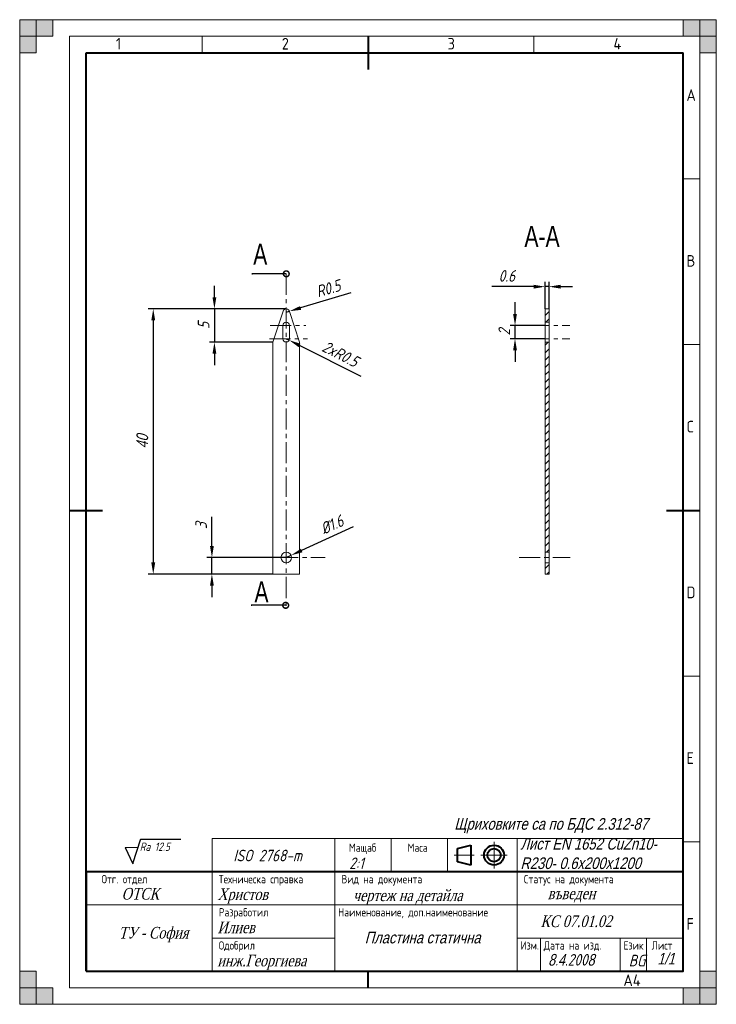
# Model space of a CAD drawing. Extents: x 0 to 210, y 0 to 297.
import ezdxf
from ezdxf.enums import TextEntityAlignment as Align

# ---------------------------------------------------------------- set-up
doc = ezdxf.new("R2010")
doc.units = 0
doc.linetypes.add('CENTER', pattern=[50.8, 31.75, -6.35, 6.35, -6.35])
doc.layers.get('0').update_dxf_attribs({"linetype": 'CONTINUOUS'})
doc.layers.get('DEFPOINTS').update_dxf_attribs({"linetype": 'CONTINUOUS'})
for name, color, linetype, lineweight in [('AxisLine', 6, 'CENTER', 20), ('Dimensions', 1, 'CONTINUOUS', 20), ('Hatch', 3, 'CONTINUOUS', 20), ('Text35', 3, 'CONTINUOUS', 35), ('Text50', 9, 'CONTINUOUS', 50), ('Thick Line', 5, 'CONTINUOUS', 25), ('ThickLine', 5, 'CONTINUOUS', 40), ('ThinLine', 1, 'CONTINUOUS', 20)]:
    doc.layers.add(name, color=color, linetype=linetype, lineweight=lineweight)
doc.layers.add('DIML35', color=1, linetype='CONTINUOUS')
doc.styles.add('ISO Proportional', font='isocp.shx')
doc.styles.add('SLDTEXTSTYLE0', font='TXT', dxfattribs={"width": 0.75})
doc.styles.get("Standard").update_dxf_attribs({"font": 'simplexc.shx', "width": 0.8, "oblique": 15})
doc.styles.add('WFTEXTn', font='simplexc.shx', dxfattribs={"width": 0.8})
doc.dimstyles.get("Standard").update_dxf_attribs({"dimtxt": 3.5, "dimasz": 3.5, "dimexe": 1.5, "dimexo": 0, "dimgap": 1.5, "dimtad": 1, "dimdsep": 46, "dimtxsty": 'Standard', "dimcen": -1.5, "dimdle": 1.25, "dimadec": 0, "dimazin": 0, "dimtfac": 0.75, "dimtdec": 1, "dimtmove": 0, "dimatfit": 3, "dimfxl": 0, "dimtolj": 1, "dimarcsym": 0})
doc.dimstyles.new('STANDARD$7', dxfattribs={"dimtxt": 3.5, "dimasz": 3.5, "dimexe": 1.5, "dimexo": 0, "dimgap": 1.5, "dimtad": 1, "dimdsep": 46, "dimtxsty": 'Standard', "dimblk1": 'DOTSMALL', "dimblk2": 'DOTSMALL', "dimsah": 1, "dimcen": -1.5, "dimdle": 1.25, "dimadec": 0, "dimazin": 0, "dimtfac": 0.75, "dimtdec": 1, "dimtmove": 0, "dimatfit": 3, "dimldrblk": 'DOTSMALL', "dimfxl": 0, "dimtolj": 1, "dimarcsym": 0})

# ---------------------------------------------------------------- blocks, each defined once
blk = doc.blocks.new('*D6')
at = {"layer": 'DEFPOINTS', "color": 0, "ltscale": 0.2}
for p in [(80.36, 209.77), (40.26, 129.77), (76.36, 129.77)]:
    blk.add_point(p, dxfattribs=at)
at = {"layer": 'Dimensions', "color": 0, "lineweight": -2, "ltscale": 0.2}
for p, q in [((80.36, 209.77), (38.76, 209.77)), ((40.26, 206.27), (40.26, 133.27)), ((76.36, 129.77), (38.76, 129.77))]:
    blk.add_line(p, q, dxfattribs=at)
at = {"layer": 'Dimensions', "color": 0, "ltscale": 0.2}
for points in [[(39.68, 206.27), (40.85, 206.27), (40.26, 209.77)], [(39.68, 133.27), (40.85, 133.27), (40.26, 129.77)]]:
    blk.add_solid(points, dxfattribs=at)
at = {"layer": 'Dimensions', "color": 0, "ltscale": 0.2, "insert": (36.98, 169.77), "char_height": 3.5, "attachment_point": 5, "rotation": 90}
blk.add_mtext('\\A1;{\\fProxy 1|b0|i0|c204|p0;40}', dxfattribs=at)
blk = doc.blocks.new('*D7')
at = {"layer": 'DEFPOINTS', "color": 0, "ltscale": 0.2}
for p in [(80.36, 134.77), (81.81, 135.44)]:
    blk.add_point(p, dxfattribs=at)
at = {"layer": 'Dimensions', "color": 0, "lineweight": -2, "ltscale": 0.2}
for p, q in [((100.53, 144.01), (85, 136.89)), ((80.36, 134.77), (81.81, 135.44))]:
    blk.add_line(p, q, dxfattribs=at)
at = {"layer": 'Dimensions', "color": 0, "ltscale": 0.2}
blk.add_solid([(84.75, 137.42), (85.24, 136.36), (81.81, 135.44)], dxfattribs=at)
at = {"layer": 'Dimensions', "color": 0, "ltscale": 0.2, "insert": (94.12, 144.65), "char_height": 3.5, "attachment_point": 5, "rotation": 24.6093}
blk.add_mtext('\\A1;%%c1.6', dxfattribs=at)
blk = doc.blocks.new('*D8')
at = {"layer": 'DEFPOINTS', "color": 0, "ltscale": 0.2}
for p in [(80.36, 208.77), (81.32, 209.06)]:
    blk.add_point(p, dxfattribs=at)
at = {"layer": 'Dimensions', "color": 0, "lineweight": -2, "ltscale": 0.2}
for p, q in [((99.86, 214.56), (84.67, 210.05)), ((80.36, 208.77), (81.32, 209.06))]:
    blk.add_line(p, q, dxfattribs=at)
at = {"layer": 'Dimensions', "color": 0, "ltscale": 0.2}
blk.add_solid([(84.51, 210.61), (84.84, 209.49), (81.32, 209.06)], dxfattribs=at)
at = {"layer": 'Dimensions', "color": 0, "ltscale": 0.2, "insert": (93.02, 215.92), "char_height": 3.5, "attachment_point": 5, "rotation": 16.5404}
blk.add_mtext('\\A1;R0.5', dxfattribs=at)
blk = doc.blocks.new('*D9')
at = {"layer": 'DEFPOINTS', "color": 0, "ltscale": 0.2}
for p in [(80.36, 209.77), (58.7, 199.77), (76.36, 199.77)]:
    blk.add_point(p, dxfattribs=at)
at = {"layer": 'Dimensions', "color": 0, "lineweight": -2, "ltscale": 0.2}
for p, q in [((58.7, 213.27), (58.7, 216.77)), ((80.36, 209.77), (57.2, 209.77)), ((58.7, 209.77), (58.7, 199.77)), ((76.36, 199.77), (57.2, 199.77)), ((58.7, 196.27), (58.7, 192.77))]:
    blk.add_line(p, q, dxfattribs=at)
at = {"layer": 'Dimensions', "color": 0, "ltscale": 0.2}
for points in [[(58.12, 213.27), (59.28, 213.27), (58.7, 209.77)], [(58.12, 196.27), (59.28, 196.27), (58.7, 199.77)]]:
    blk.add_solid(points, dxfattribs=at)
at = {"layer": 'Dimensions', "color": 0, "ltscale": 0.2, "insert": (55.45, 204.77), "char_height": 3.5, "attachment_point": 5, "rotation": 90}
blk.add_mtext('\\A1;5', dxfattribs=at)
blk = doc.blocks.new('*D10')
at = {"layer": 'DEFPOINTS', "color": 0, "ltscale": 0.2}
for p in [(80.36, 200.77), (81.25, 200.32)]:
    blk.add_point(p, dxfattribs=at)
at = {"layer": 'Dimensions', "color": 0, "lineweight": -2, "ltscale": 0.2}
for p, q in [((80.36, 200.77), (81.25, 200.32)), ((102.92, 189.38), (84.38, 198.74))]:
    blk.add_line(p, q, dxfattribs=at)
at = {"layer": 'Dimensions', "color": 0, "ltscale": 0.2}
blk.add_solid([(84.64, 199.26), (84.11, 198.22), (81.25, 200.32)], dxfattribs=at)
at = {"layer": 'Dimensions', "color": 0, "ltscale": 0.2, "insert": (96.67, 196.17), "char_height": 3.5, "attachment_point": 5, "rotation": 333.2004}
blk.add_mtext('\\A1;2xR0.5', dxfattribs=at)
blk = doc.blocks.new('*D12')
at = {"layer": 'DEFPOINTS', "color": 0, "ltscale": 0.2}
for p in [(57.94, 134.77), (80.36, 134.77), (76.36, 129.77)]:
    blk.add_point(p, dxfattribs=at)
at = {"layer": 'Dimensions', "color": 0, "lineweight": -2, "ltscale": 0.2}
for p, q in [((57.94, 138.27), (57.94, 147)), ((80.36, 134.77), (56.44, 134.77)), ((57.94, 129.77), (57.94, 134.77)), ((76.36, 129.77), (56.44, 129.77)), ((57.94, 126.27), (57.94, 122.77))]:
    blk.add_line(p, q, dxfattribs=at)
at = {"layer": 'Dimensions', "color": 0, "ltscale": 0.2}
for points in [[(57.36, 138.27), (58.52, 138.27), (57.94, 134.77)], [(57.36, 126.27), (58.52, 126.27), (57.94, 129.77)]]:
    blk.add_solid(points, dxfattribs=at)
at = {"layer": 'Dimensions', "color": 0, "ltscale": 0.2, "insert": (54.69, 144.38), "char_height": 3.5, "attachment_point": 5, "rotation": 90}
blk.add_mtext('\\A1;3', dxfattribs=at)
blk = doc.blocks.new('_DOTSMALL')
at = {"color": 0, "linetype": 'ByBlock', "ltscale": 0.5, "const_width": 0.5}
blk.add_lwpolyline([(-0.0625, 0, 1), (0.0625, 0, 1)], format="xyb", close=True, dxfattribs=at)
blk = doc.blocks.new('*D24')
at = {"layer": 'DEFPOINTS', "color": 0, "ltscale": 0.2}
for p in [(149.32, 204.77), (158.4, 204.77), (158.4, 200.77)]:
    blk.add_point(p, dxfattribs=at)
at = {"layer": 'Dimensions', "color": 0, "lineweight": -2, "ltscale": 0.2}
for p, q in [((149.32, 208.27), (149.32, 211.77)), ((158.4, 204.77), (147.82, 204.77)), ((149.32, 200.77), (149.32, 204.77)), ((158.4, 200.77), (147.82, 200.77)), ((149.32, 197.27), (149.32, 193.77))]:
    blk.add_line(p, q, dxfattribs=at)
at = {"layer": 'Dimensions', "color": 0, "ltscale": 0.2}
for points in [[(148.74, 208.27), (149.9, 208.27), (149.32, 204.77)], [(148.74, 197.27), (149.9, 197.27), (149.32, 200.77)]]:
    blk.add_solid(points, dxfattribs=at)
at = {"layer": 'Dimensions', "color": 0, "ltscale": 0.2, "insert": (146.07, 202.77), "char_height": 3.5, "attachment_point": 5, "rotation": 90}
blk.add_mtext('\\A1;2', dxfattribs=at)
blk = doc.blocks.new('*D25')
at = {"layer": 'DEFPOINTS', "color": 0, "ltscale": 0.2}
for p in [(158.4, 216.47), (158.4, 209.77), (159.6, 209.77)]:
    blk.add_point(p, dxfattribs=at)
at = {"layer": 'Dimensions', "color": 0, "lineweight": -2, "ltscale": 0.2}
for p, q in [((158.4, 209.77), (158.4, 217.97)), ((159.6, 209.77), (159.6, 217.97)), ((154.9, 216.47), (142.3, 216.47)), ((159.6, 216.47), (158.4, 216.47)), ((163.1, 216.47), (166.6, 216.47))]:
    blk.add_line(p, q, dxfattribs=at)
at = {"layer": 'Dimensions', "color": 0, "ltscale": 0.2}
for points in [[(154.9, 217.05), (154.9, 215.88), (158.4, 216.47)], [(163.1, 217.05), (163.1, 215.88), (159.6, 216.47)]]:
    blk.add_solid(points, dxfattribs=at)
at = {"layer": 'Dimensions', "color": 0, "ltscale": 0.2, "insert": (146.85, 219.72), "char_height": 3.5, "attachment_point": 5}
blk.add_mtext('\\A1;0.6', dxfattribs=at)

msp = doc.modelspace()

# ---------------------------------------------------------------- hatches: boundary and pattern name
at = {"layer": 'Hatch', "ltscale": 0.2}
h = msp.add_hatch(dxfattribs=at)
h.set_pattern_fill('ANSI31', color=256, scale=0.5, style=0)
h.paths.add_polyline_path([(159.595, 209.771), (158.395, 209.771), (158.395, 205.771), (159.595, 205.771)])
h.paths.add_polyline_path([(159.595, 199.771), (158.395, 199.771), (158.395, 136.371), (159.595, 136.371)])
h.paths.add_polyline_path([(159.595, 133.171), (158.395, 133.171), (158.395, 129.771), (159.595, 129.771)])
at = {"layer": 'ThinLine'}
for points in [[(0, 297), (5, 297), (5, 287), (0, 287)], [(0, 292), (10, 292), (10, 297), (0, 297)], [(210, 297), (210, 292), (200, 292), (200, 297)], [(205, 297), (205, 287), (210, 287), (210, 297)], [(5, 0), (5, 10), (0, 10), (0, 0)], [(210, 0), (205, 0), (205, 10), (210, 10)], [(0, 0), (0, 5), (10, 5), (10, 0)], [(210, 5), (200, 5), (200, 0), (210, 0)]]:
    msp.add_hatch(color=256, dxfattribs=at).paths.add_polyline_path(points)

# ---------------------------------------------------------------- linework, layer by layer
at = {"layer": 'AxisLine', "ltscale": 0.2}
for p, q in [((80.359, 220.347), (80.359, 120.17)), ((75.499, 204.771), (86.293, 204.771)), ((153.374, 204.771), (165.817, 204.771)), ((75.298, 200.771), (86.745, 200.771)), ((153.374, 200.771), (165.809, 200.771)), ((67.47, 134.771), (92.098, 134.771)), ((150.534, 134.771), (165.961, 134.771))]:
    msp.add_line(p, q, dxfattribs=at)
at = {"layer": 'DIML35', "ltscale": 0.5}
for p, q in [((34.135, 42.461), (36.564, 49.888)), ((36.564, 49.812), (48.552, 49.812)), ((31.762, 47.348), (34.135, 42.421))]:
    msp.add_line(p, q, dxfattribs=at)
at = {"layer": 'ThickLine'}
for p, q in [((105, 292), (105, 282)), ((20, 10), (20, 287)), ((20, 287), (200, 287)), ((200, 10), (200, 287)), ((15, 149), (25, 149)), ((195, 149), (205, 149)), ((132, 47), (136, 48)), ((136, 48), (136, 42)), ((132, 43), (132, 47)), ((136, 42), (132, 43)), ((105, 5), (105, 10))]:
    msp.add_line(p, q, dxfattribs=at)
at = {"layer": 'ThickLine', "linetype": 'Continuous', "lineweight": 15}
for p, q in [((79.409, 209.082), (76.359, 199.771)), ((81.34, 208.967), (84.359, 199.771)), ((158.395, 205.771), (158.395, 209.771)), ((159.595, 209.771), (158.395, 209.771)), ((159.595, 209.771), (159.595, 205.771)), ((159.595, 205.771), (158.395, 205.771)), ((158.395, 205.771), (158.395, 204.771)), ((159.595, 205.771), (159.595, 204.771)), ((79.359, 204.771), (79.359, 200.771)), ((81.359, 204.771), (81.359, 200.771)), ((158.395, 204.771), (158.395, 200.771)), ((158.395, 204.771), (159.595, 204.771)), ((159.595, 204.771), (159.595, 200.771)), ((76.359, 199.771), (76.359, 129.771)), ((84.359, 199.771), (84.359, 129.771)), ((158.395, 200.771), (158.395, 199.771)), ((158.395, 200.771), (159.595, 200.771)), ((158.395, 136.371), (158.395, 199.771)), ((158.395, 199.771), (159.595, 199.771)), ((159.595, 200.771), (159.595, 199.771)), ((159.595, 199.771), (159.595, 136.371)), ((158.395, 136.371), (158.395, 133.171)), ((159.595, 136.371), (158.395, 136.371)), ((159.595, 136.371), (159.595, 133.171)), ((158.395, 129.771), (158.395, 133.171)), ((158.395, 133.171), (159.595, 133.171)), ((159.595, 133.171), (159.595, 129.771)), ((84.359, 129.771), (76.359, 129.771)), ((158.395, 129.771), (159.595, 129.771))]:
    msp.add_line(p, q, dxfattribs=at)
at = {"layer": 'ThickLine'}
msp.add_lwpolyline([(20, 10), (200, 10), (200, 40), (20, 40)], close=True, dxfattribs=at)
at = {"layer": 'ThickLine', "linetype": 'Continuous', "lineweight": 15}
msp.add_circle((80.359, 134.771), 1.6, dxfattribs=at)
at = {"layer": 'ThickLine'}
for radius in [3, 2]:
    msp.add_circle((143, 45), radius, dxfattribs=at)
at = {"layer": 'ThickLine', "linetype": 'Continuous', "lineweight": 15}
for centre, start, end in [((80.359, 208.771), 11.29705, 161.86506), ((80.359, 204.771), 0, 180), ((80.359, 200.771), 180, 0)]:
    msp.add_arc(centre, 1, start, end, dxfattribs=at)
at = {"layer": 'ThinLine'}
for p, q in [((210, 297), (0, 297)), ((0, 297), (0, 0)), ((210, 297), (210, 0)), ((205, 292), (15, 292)), ((15, 292), (15, 5)), ((55, 292), (55, 287)), ((155, 292), (155, 287)), ((205, 292), (205, 5)), ((200, 249), (205, 249)), ((200, 199), (205, 199)), ((200, 99), (205, 99)), ((95.002, 40), (95.002, 50)), ((112.002, 40), (112.002, 50)), ((129.002, 40), (129.002, 50)), ((143, 41), (143, 49)), ((150.002, 40), (150.002, 50)), ((200, 49), (205, 49)), ((131, 45), (137, 45)), ((139, 45), (147, 45)), ((58.002, 10), (58.002, 40)), ((95.002, 10), (95.002, 40)), ((150.002, 10), (150.002, 40)), ((20, 30), (200, 30)), ((58.002, 20), (95.002, 20)), ((150.018, 20), (200, 20)), ((157.002, 20), (157.002, 10)), ((181.002, 10.108), (181.002, 20)), ((189, 9.935), (189, 20)), ((15, 5), (205, 5)), ((0, 0), (210, 0))]:
    msp.add_line(p, q, dxfattribs=at)
at = {"layer": 'ThinLine', "ltscale": 0.2}
msp.add_line((31.762, 47.348), (35.753, 47.348), dxfattribs=at)
at = {"layer": 'ThinLine'}
for points in [[(0, 297), (5, 297), (5, 287), (0, 287)], [(0, 292), (10, 292), (10, 297), (0, 297)], [(58.002, 40), (200, 40), (200, 50), (58.002, 50)]]:
    msp.add_lwpolyline(points, close=True, dxfattribs=at)
at = {"layer": 'ThinLine', "ltscale": 0.5}
for points in [[(210, 297), (210, 292), (200, 292), (200, 297)], [(205, 297), (205, 287), (210, 287), (210, 297)], [(5, 0), (5, 10), (0, 10), (0, 0)], [(210, 0), (205, 0), (205, 10), (210, 10)], [(0, 0), (0, 5), (10, 5), (10, 0)], [(210, 5), (200, 5), (200, 0), (210, 0)]]:
    msp.add_lwpolyline(points, close=True, dxfattribs=at)

# ---------------------------------------------------------------- texts
at = {"layer": 'Dimensions', "linetype": 'Continuous', "char_height": 6.35, "attachment_point": 1, "style": 'SLDTEXTSTYLE0'}
for s, insert in [('A-A', (152.157, 234.819)), ('A', (70.394, 229.423))]:
    msp.add_mtext(s, dxfattribs=dict(at, insert=insert))
at = {"layer": 'DIML35', "ltscale": 0.5, "insert": (36.185, 48.785), "char_height": 2.5, "width": 14.23459, "attachment_point": 1}
msp.add_mtext('Ra 12.5', dxfattribs=at)
at = {"layer": 'Text35', "ltscale": 0.5, "style": 'ISO Proportional'}
for s, p in [('1', (29, 288)), ('2', (79, 288)), ('3', (129, 288)), ('4', (179, 288)), ('A', (201, 272.5)), ('B', (201, 222.5)), ('C', (201, 172.5)), ('D', (201, 122.5)), ('E', (201, 72.5)), ('F', (201, 22.5)), ('A4', (182, 5.5))]:
    msp.add_text(s, height=3.5, dxfattribs=at).set_placement(p)
at = {"layer": 'Text35', "style": 'WFTEXTn', "width": 0.8}
for s, p in [('Мащаб', (103.381, 46)), ('Маса', (119.952, 46)), ('Отг. отдел', (31.571, 36.5))]:
    msp.add_text(s, height=2.5, dxfattribs=at).set_placement(p, align=Align.CENTER)
for s, p in [('Техническа справка', (60, 36.5)), ('Вид на документа', (97, 36.5)), ('Статус на документа', (152, 36.5)), ('Разработил', (60, 26.5)), ('Наименование, доп.наименование', (96, 26.5)), ('Одобрил', (60, 16.5)), ('Изм.', (151, 16.5)), ('Дата на изд.', (157.998, 16.5)), ('Език', (182.017, 16.5)), ('Лист', (190.514, 16.5))]:
    msp.add_text(s, height=2.5, dxfattribs=at).set_placement(p)
at = {"layer": 'Text50', "ltscale": 0.2, "insert": (131.016, 56.154), "char_height": 3.5, "width": 71.03651, "attachment_point": 1}
msp.add_mtext('{\\fArial|b0|i0|c204|p34;Щриховките са по БДС \\fArial|b0|i0|c0|p34;2.312-87}', dxfattribs=at)
at = {"layer": 'Thick Line', "ltscale": 0.2, "insert": (64.415, 46.625), "char_height": 3.5, "width": 37, "attachment_point": 1}
msp.add_mtext('ISO 2768-m', dxfattribs=at)
at = {"layer": 'ThickLine', "ltscale": 0.2, "char_height": 3.5, "attachment_point": 1}
for s, insert, width in [('{\\fArial|b0|i0|c204|p34;Лист Е\\fArial|b0|i0|c0|p34;N\\fArial|b0|i0|c204|p34; 1652 \\fArial|b0|i0|c0|p34;CuZn10- R230- 0.6x200x1200}', (150.954, 50.142), 46.01845), ('2:1', (99.325, 44.291), 9.67313), ('{\\fTimes New Roman|b0|i0|c204|p18;ОТСК}', (30.74, 35.103), 10.65889), ('{\\fTimes New Roman|b0|i0|c204|p18;Христов}', (59.613, 34.952), 30.21725), ('{\\fTimes New Roman|b0|i0|c204|p18;чертеж на детайла}', (100.488, 34.624), 100.46362), ('{\\fTimes New Roman|b0|i0|c204|p18;въведен}', (159.206, 35.2), 41.74542), ('{\\fTimes New Roman|b0|i0|c204|p18;КС 07.0\\fTimes New Roman|b0|i0|c0|p18;1\\fTimes New Roman|b0|i0|c204|p18;.0\\fTimes New Roman|b0|i0|c0|p18;2}', (157.018, 26.799), 31.43769), ('{\\fTimes New Roman|b0|i0|c204|p18;Илиев}', (59.613, 24.952), 30.21725), ('{\\fTimes New Roman|b0|i0|c204|p18;ТУ - София}', (29.865, 23.347), 22.91612), ('{\\fArial|b0|i0|c204|p34;Пластина статична}', (104.025, 21.868), 38.99298), ('{\\fTimes New Roman|b0|i0|c204|p18;инж.Георгиева}', (59.613, 14.952), 30.21725), ('{\\fProxy 1|b0|i0|c204|p0;8}.{\\fProxy 1|b0|i0|c204|p0;4}.200{\\fProxy 1|b0|i0|c204|p0;8}', (159.322, 15.176), 21.25045), ('BG', (183.62, 14.946), 3.91532), ('{\\fProxy 1|b0|i0|c204|p0;1/1}', (192.256, 15.521), 6.21844)]:
    msp.add_mtext(s, dxfattribs=dict(at, insert=insert, width=width))
at = {"layer": 'ThinLine', "linetype": 'Continuous', "insert": (70.766, 127.555), "char_height": 6.35, "attachment_point": 1, "style": 'SLDTEXTSTYLE0'}
msp.add_mtext('A', dxfattribs=at)

# ---------------------------------------------------------------- dimensions: what is measured, and where the dimension line sits
at = {"layer": 'Dimensions', "ltscale": 0.2}
dim = msp.add_linear_dim(base=(158.395, 216.467), p1=(159.595, 209.771), p2=(158.395, 209.771), text='0.6', dimstyle='Standard', dxfattribs=at)
dim.commit()
dim.dimension.update_dxf_attribs({"geometry": '*D25', "text_midpoint": (146.849, 219.717)})
for center, mpoint, text, picture, middle in [((80.359, 208.771), (81.318, 209.055), 'R0.5', '*D8', (93.016, 215.92)), ((80.359, 200.771), (81.252, 200.32), '2xR0.5', '*D10', (96.673, 196.171))]:
    dim = msp.add_radius_dim(center=center, mpoint=mpoint, text=text, dimstyle='Standard', dxfattribs=at)
    dim.commit()
    dim.dimension.update_dxf_attribs({"geometry": picture, "text_midpoint": middle})
for base, p1, p2, text, picture, middle in [((58.701, 199.771), (80.359, 209.771), (76.359, 199.771), '5', '*D9', (55.451, 204.771)), ((40.265, 129.771), (80.359, 209.771), (76.359, 129.771), '{\\fProxy 1|b0|i0|c204|p0;40}', '*D6', (36.982, 169.771)), ((57.939, 134.771), (76.359, 129.771), (80.359, 134.771), '3', '*D12', (54.689, 144.383))]:
    dim = msp.add_linear_dim(base=base, p1=p1, p2=p2, angle=90, text=text, dimstyle='Standard', dxfattribs=at)
    dim.commit()
    dim.dimension.update_dxf_attribs({"geometry": picture, "text_midpoint": middle})
dim = msp.add_linear_dim(base=(149.32, 204.771), p1=(158.395, 200.771), p2=(158.395, 204.771), angle=90, text='2', dimstyle='Standard', dxfattribs=at)
dim.commit()
dim.dimension.update_dxf_attribs({"geometry": '*D24', "text_midpoint": (149.32, 202.771), "dimtype": 160})
dim = msp.add_radius_dim(center=(80.359, 134.771), mpoint=(81.814, 135.437), text='%%c1.6', dimstyle='Standard', dxfattribs=at)
dim.commit()
dim.dimension.update_dxf_attribs({"geometry": '*D7', "text_midpoint": (95.47, 141.692), "dimtype": 164})

# ---------------------------------------------------------------- leaders
for points in [[(80.359, 220.347), (69.938, 220.347), (70.182, 220.347)], [(80.18, 120.35), (69.759, 120.35), (70.003, 120.35)]]:
    msp.add_leader(points, dimstyle='STANDARD$7', override={"dimgap": 1.5, "dimtad": 0}, dxfattribs=at)

doc.saveas('drawing.dxf')
